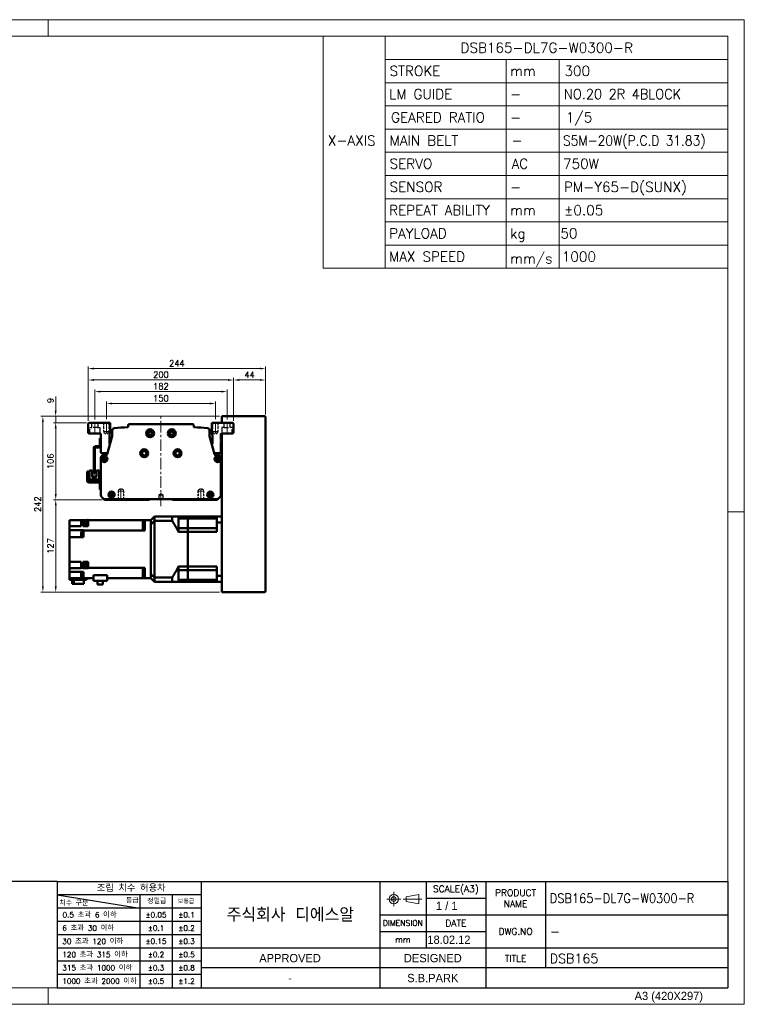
# Model space of a CAD drawing. Header units: millimetres. Extents: x 46891 to 50463, y 6223 to 9884.
# Tile 5 of 5: x 49466 to 50463, y 8529 to 9884. Entities that reach past the tile are written whole.
import ezdxf
from ezdxf.enums import TextEntityAlignment as Align

# ---------------------------------------------------------------- set-up
doc = ezdxf.new("R2010")
doc.units = ezdxf.units.MM
doc.header["$LTSCALE"] = 0.5
for name, pattern in [('CENTER', [50.8, 31.75, -6.35, 6.35, -6.35]), ('HIDDEN', [9.525, 6.35, -3.175]), ('HIDDENX2', [19.05, 12.7, -6.35])]:
    doc.linetypes.add(name, pattern=pattern)
doc.layers.get('0').update_dxf_attribs({"lineweight": 20})
for name, color, linetype, lineweight in [('1', 1, 'CENTER', 13), ('4', 4, 'Continuous', 13), ('외형선(ISO)', 7, 'Continuous', 50)]:
    doc.layers.add(name, color=color, linetype=linetype, lineweight=lineweight)
doc.layers.add('2', color=2, linetype='HIDDENX2')
doc.layers.add('3', color=3, linetype='Continuous')
doc.styles.add('ACISOGDT', font='amgdt.shx')
doc.styles.add('DSR TEXT', font='romans.shx', dxfattribs={"bigfont": 'whgtxt.shx'})
doc.styles.get("Standard").update_dxf_attribs({"font": 'romans.shx', "bigfont": 'whgtxt.shx'})
doc.dimstyles.new('DSR', dxfattribs={"dimscale": 2, "dimtxt": 3, "dimasz": 3, "dimexe": 0.5, "dimexo": 0.5, "dimgap": 0.5, "dimtad": 1, "dimdsep": 46, "dimtxsty": 'Standard', "dimcen": 2.5, "dimclrd": 4, "dimclre": 4, "dimclrt": 2, "dimadec": 0, "dimazin": 2, "dimtfac": 1, "dimtmove": 0, "dimatfit": 3, "dimfxl": 0, "dimlwd": -1, "dimlwe": -1, "dimarcsym": 0})

# ---------------------------------------------------------------- blocks, each defined once
blk = doc.blocks.new('A$C13F00394')
for p, q in [((109.11, 28.14), (105.34, 27.43)), ((105.34, 27.43), (105.34, 26.01)), ((109.11, 25.3), (109.11, 28.14)), ((-202.34, 25.67), (-191.42, 25.67)), ((-202.34, 25.3), (-191.42, 25.3)), ((105.34, 26.01), (109.11, 25.3))]:
    blk.add_line(p, q)
for radius in [1.42, 0.71]:
    blk.add_circle((101.56, 26.76), radius)
at = {"layer": '1'}
for p, q in [((103.69, 26.76), (99.44, 26.76)), ((101.56, 28.89), (101.56, 24.63)), ((104.41, 26.76), (110.04, 26.76))]:
    blk.add_line(p, q, dxfattribs=at)
at = {"layer": '3'}
for p, q in [((0, 32), (-207.68, 32)), ((0, 32), (202.32, 32)), ((0, 32), (0, 0)), ((43.43, 32), (43.43, 0)), ((97.32, 32), (97.32, 12)), ((111.32, 32), (111.32, 12)), ((129.32, 32), (129.32, 0)), ((147.32, 32), (147.32, 6)), ((202.32, 32), (202.32, 0)), ((0, 28), (25, 24)), ((43.43, 28), (0, 28)), ((25, 28), (25, 0)), ((34.7, 28), (34.7, 0)), ((111.32, 27), (129.32, 27)), ((43.43, 24), (0, 24)), ((97.32, 22), (202.32, 22)), ((43.43, 20), (0, 20)), ((43.43, 16), (0, 16)), ((97.32, 17), (129.32, 17)), ((0, 12), (129.32, 12)), ((97.32, 12), (97.32, 0)), ((129.32, 12), (202.32, 12)), ((43.43, 8), (0, 8)), ((97.32, 6), (43.43, 6)), ((129.32, 6), (97.32, 6)), ((202.32, 6), (129.32, 6)), ((43.43, 4), (0, 4)), ((0, 0), (202.32, 0))]:
    blk.add_line(p, q, dxfattribs=at)
at = {"color": 0, "style": 'DSR TEXT'}
for s, height, p in [('조립 치수 허용차', 2, (11.97, 29.02)), ('등급', 1.5, (20.77, 25.52)), ('정밀급', 1.5, (27.18, 25.37)), ('보통급', 1.3, (36.41, 25.38)), ('치수 구분', 1.5, (0.69, 24.78)), (' 0.5 초과 6 이하', 1.6, (0.56, 21.19)), (' 6 초과 30 이하', 1.6, (0.49, 17.19)), (' 30 초과 120 이하', 1.6, (0.49, 13.19)), (' 120 초과 315 이하', 1.6, (0.49, 9.19)), (' 315 초과 1000 이하', 1.6, (0.49, 5.19)), (' 1000 초과 2000 이하', 1.6, (0.49, 1.19))]:
    blk.add_text(s, height=height, dxfattribs=at).set_placement(p)
at = {"color": 7, "style": 'ACISOGDT'}
for s, p in [('APPROVED', (70.28, 8.93)), ('DESIGNED', (113.35, 8.93))]:
    blk.add_text(s, height=2.5, dxfattribs=at).set_placement(p, align=Align.MIDDLE_CENTER)
at = {"color": 7, "attachment_point": 5, "style": 'DSR TEXT'}
for s, insert, char_height in [('SCALE(A3)', (120.32, 29.5), 2), ('PRODUCT\\PNAME', (138.32, 27), 2), ('주식회사 디에스알', (70.37, 22), 4.2), ('DIMENSION', (104.32, 19.5), 1.7), ('DATE', (120.32, 19.5), 2), ('DWG.NO', (138.32, 17), 2), ('mm', (104.32, 14.5), 1.8), ('TITLE', (138.32, 8.83), 2)]:
    blk.add_mtext(s, dxfattribs=dict(at, insert=insert, char_height=char_height))
at = {"color": 0, "char_height": 1.6, "attachment_point": 5, "style": 'DSR TEXT'}
for s, insert in [('%%P0.05', (29.85, 22)), ('%%P0.1', (39.07, 22)), ('%%P0.1', (29.85, 18)), ('%%P0.2', (39.07, 18)), ('%%P0.15', (29.85, 14)), ('%%P0.3', (39.07, 14)), ('%%P0.2', (29.85, 10)), ('%%P0.5', (39.07, 10)), ('%%P0.3', (29.85, 6)), ('%%P0.8', (39.07, 6)), ('%%P0.5', (29.85, 2)), ('%%P1.2', (39.07, 2))]:
    blk.add_mtext(s, dxfattribs=dict(at, insert=insert))
at = {"layer": '4', "color": 0, "style": 'DSR TEXT'}
blk.add_text('NOTE', height=3, dxfattribs=at).set_placement((-202.39, 26.38))
blk = doc.blocks.new('A$C1C1952E1')
for p, q in [((293, 292), (293, 222)), ((311.67, 292), (311.67, 222)), ((311.67, 285), (415, 285)), ((348.18, 285), (348.18, 222)), ((364.13, 285), (364.13, 222)), ((311.67, 278), (415, 278)), ((311.67, 271), (415, 271)), ((311.67, 264), (415, 264)), ((311.67, 257), (415, 257)), ((311.67, 250), (415, 250)), ((311.67, 243), (415, 243)), ((311.67, 236), (415, 236)), ((311.67, 229), (415, 229)), ((293, 222), (415, 222))]:
    blk.add_line(p, q)
at = {"color": 1}
blk.add_lwpolyline([(0, 0), (420, 0), (420, 297), (0, 297)], close=True, dxfattribs=at)
at = {"color": 3}
blk.add_lwpolyline([(5, 5), (415, 5), (415, 292), (5, 292)], close=True, dxfattribs=at)
at = {"color": 7, "style": 'ACISOGDT'}
blk.add_text('A3 (420X297)', height=2.5, dxfattribs=at).set_placement((386.91, 1.28))
blk = doc.blocks.new('*D126')
at = {"color": 1, "linetype": 'ByBlock'}
for p, q in [((49585.1, 9334.5), (49585.1, 9358.9)), ((49592.9, 9355.9), (49727.3, 9355.9)), ((49735.1, 9334.5), (49735.1, 9358.9))]:
    blk.add_line(p, q, dxfattribs=at)
at = {"color": 1}
for points in [[(49592.9, 9357.2), (49592.9, 9354.6), (49585.1, 9355.9)], [(49727.3, 9357.2), (49727.3, 9354.6), (49735.1, 9355.9)]]:
    blk.add_solid(points, dxfattribs=at)
at = {"layer": 'Defpoints', "color": 0}
for p in [(49735.1, 9355.9), (49585.1, 9330.9), (49735.1, 9330.9)]:
    blk.add_point(p, dxfattribs=at)
at = {"color": 3, "insert": (49660.1, 9363.1), "char_height": 8.4, "attachment_point": 5, "style": 'DSR TEXT'}
blk.add_mtext('150', dxfattribs=at)
blk = doc.blocks.new('*D127')
at = {"color": 1, "linetype": 'ByBlock'}
for p, q in [((49569.1, 9334), (49569.1, 9375.3)), ((49576.9, 9372.3), (49743.3, 9372.3)), ((49751.1, 9334), (49751.1, 9375.3))]:
    blk.add_line(p, q, dxfattribs=at)
at = {"color": 1}
for points in [[(49576.9, 9373.6), (49576.9, 9371), (49569.1, 9372.3)], [(49743.3, 9373.6), (49743.3, 9371), (49751.1, 9372.3)]]:
    blk.add_solid(points, dxfattribs=at)
at = {"layer": 'Defpoints', "color": 0}
for p in [(49751.1, 9372.3), (49569.1, 9330.4), (49751.1, 9330.4)]:
    blk.add_point(p, dxfattribs=at)
at = {"color": 3, "insert": (49660.1, 9379.5), "char_height": 8.4, "attachment_point": 5, "style": 'DSR TEXT'}
blk.add_mtext('182', dxfattribs=at)
blk = doc.blocks.new('*D128')
at = {"color": 1, "linetype": 'ByBlock'}
for p, q in [((49560.1, 9332), (49560.1, 9391.3)), ((49567.9, 9388.3), (49752.3, 9388.3)), ((49760.1, 9332), (49760.1, 9391.3))]:
    blk.add_line(p, q, dxfattribs=at)
at = {"color": 1}
for points in [[(49567.9, 9389.6), (49567.9, 9387), (49560.1, 9388.3)], [(49752.3, 9389.6), (49752.3, 9387), (49760.1, 9388.3)]]:
    blk.add_solid(points, dxfattribs=at)
at = {"layer": 'Defpoints', "color": 0}
for p in [(49760.1, 9388.3), (49560.1, 9328.4), (49760.1, 9328.4)]:
    blk.add_point(p, dxfattribs=at)
at = {"color": 3, "insert": (49660.1, 9395.5), "char_height": 8.4, "attachment_point": 5, "style": 'DSR TEXT'}
blk.add_mtext('200', dxfattribs=at)
blk = doc.blocks.new('*D129')
at = {"color": 1, "linetype": 'ByBlock'}
for p, q in [((49760.1, 9332), (49760.1, 9391.3)), ((49767.9, 9388.3), (49796.3, 9388.3)), ((49804.1, 9341), (49804.1, 9391.3))]:
    blk.add_line(p, q, dxfattribs=at)
at = {"color": 1}
for points in [[(49767.9, 9389.6), (49767.9, 9387), (49760.1, 9388.3)], [(49796.3, 9389.6), (49796.3, 9387), (49804.1, 9388.3)]]:
    blk.add_solid(points, dxfattribs=at)
at = {"layer": 'Defpoints', "color": 0}
for p in [(49804.1, 9388.3), (49804.1, 9337.4), (49760.1, 9328.4)]:
    blk.add_point(p, dxfattribs=at)
at = {"color": 3, "insert": (49782.1, 9395.5), "char_height": 8.4, "attachment_point": 5, "style": 'DSR TEXT'}
blk.add_mtext('44', dxfattribs=at)
blk = doc.blocks.new('*D130')
at = {"color": 1, "linetype": 'ByBlock'}
for p, q in [((49560.1, 9332), (49560.1, 9407)), ((49804.1, 9341), (49804.1, 9407)), ((49796.3, 9404), (49567.9, 9404))]:
    blk.add_line(p, q, dxfattribs=at)
at = {"color": 1}
for points in [[(49567.9, 9405.3), (49567.9, 9402.7), (49560.1, 9404)], [(49796.3, 9405.3), (49796.3, 9402.7), (49804.1, 9404)]]:
    blk.add_solid(points, dxfattribs=at)
at = {"layer": 'Defpoints', "color": 0}
for p in [(49560.1, 9404), (49804.1, 9337.4), (49560.1, 9328.4)]:
    blk.add_point(p, dxfattribs=at)
at = {"color": 3, "insert": (49682.1, 9411.2), "char_height": 8.4, "attachment_point": 5, "style": 'DSR TEXT'}
blk.add_mtext('244', dxfattribs=at)
blk = doc.blocks.new('*D131')
at = {"color": 1, "linetype": 'ByBlock'}
for p, q in [((49557.5, 9329.4), (49512.3, 9329.4)), ((49515.3, 9321.6), (49515.3, 9231.2)), ((49579, 9223.4), (49512.3, 9223.4))]:
    blk.add_line(p, q, dxfattribs=at)
at = {"color": 1}
for points in [[(49514, 9321.6), (49516.6, 9321.6), (49515.3, 9329.4)], [(49514, 9231.2), (49516.6, 9231.2), (49515.3, 9223.4)]]:
    blk.add_solid(points, dxfattribs=at)
at = {"layer": 'Defpoints', "color": 0}
for p in [(49561.1, 9329.4), (49515.3, 9223.4), (49582.6, 9223.4)]:
    blk.add_point(p, dxfattribs=at)
at = {"color": 3, "insert": (49508.1, 9276.4), "char_height": 8.4, "attachment_point": 5, "rotation": 90, "style": 'DSR TEXT'}
blk.add_mtext('106', dxfattribs=at)
blk = doc.blocks.new('*D132')
at = {"color": 1, "linetype": 'ByBlock'}
for p, q in [((49579, 9223.4), (49512.3, 9223.4)), ((49515.3, 9215.6), (49515.3, 9104.2)), ((49740.5, 9096.4), (49512.3, 9096.4))]:
    blk.add_line(p, q, dxfattribs=at)
at = {"color": 1}
for points in [[(49514, 9215.6), (49516.6, 9215.6), (49515.3, 9223.4)], [(49514, 9104.2), (49516.6, 9104.2), (49515.3, 9096.4)]]:
    blk.add_solid(points, dxfattribs=at)
at = {"layer": 'Defpoints', "color": 0}
for p in [(49582.6, 9223.4), (49515.3, 9096.4), (49744.1, 9096.4)]:
    blk.add_point(p, dxfattribs=at)
at = {"color": 3, "insert": (49508.1, 9159.9), "char_height": 8.4, "attachment_point": 5, "rotation": 90, "style": 'DSR TEXT'}
blk.add_mtext('127', dxfattribs=at)
blk = doc.blocks.new('*D133')
at = {"color": 1, "linetype": 'ByBlock'}
for p, q in [((49515.2, 9346.2), (49515.2, 9365.7)), ((49740.5, 9338.4), (49512.2, 9338.4)), ((49515.2, 9329.4), (49515.2, 9338.4)), ((49557.5, 9329.4), (49512.2, 9329.4)), ((49515.2, 9321.6), (49515.2, 9313.8))]:
    blk.add_line(p, q, dxfattribs=at)
at = {"color": 1}
for points in [[(49513.9, 9346.2), (49516.5, 9346.2), (49515.2, 9338.4)], [(49513.9, 9321.6), (49516.5, 9321.6), (49515.2, 9329.4)]]:
    blk.add_solid(points, dxfattribs=at)
at = {"layer": 'Defpoints', "color": 0}
for p in [(49515.2, 9338.4), (49744.1, 9338.4), (49561.1, 9329.4)]:
    blk.add_point(p, dxfattribs=at)
at = {"color": 3, "insert": (49508, 9360.1), "char_height": 8.4, "attachment_point": 5, "rotation": 90, "style": 'DSR TEXT'}
blk.add_mtext('9', dxfattribs=at)
blk = doc.blocks.new('*D134')
at = {"color": 1, "linetype": 'ByBlock'}
for p, q in [((49740.5, 9338.4), (49494.6, 9338.4)), ((49497.6, 9330.6), (49497.6, 9104.2)), ((49740.5, 9096.4), (49494.6, 9096.4))]:
    blk.add_line(p, q, dxfattribs=at)
at = {"color": 1}
for points in [[(49496.3, 9330.6), (49498.9, 9330.6), (49497.6, 9338.4)], [(49496.3, 9104.2), (49498.9, 9104.2), (49497.6, 9096.4)]]:
    blk.add_solid(points, dxfattribs=at)
at = {"layer": 'Defpoints', "color": 0}
for p in [(49744.1, 9338.4), (49497.6, 9096.4), (49744.1, 9096.4)]:
    blk.add_point(p, dxfattribs=at)
at = {"color": 3, "insert": (49490.4, 9217.4), "char_height": 8.4, "attachment_point": 5, "rotation": 90, "style": 'DSR TEXT'}
blk.add_mtext('242', dxfattribs=at)

msp = doc.modelspace()

# ---------------------------------------------------------------- linework, layer by layer
at = {"color": 1}
for p, q in [((49504.90132, 9884.20652), (49504.90132, 9861.39152)), ((50463.13132, 9206.60102), (50440.31632, 9206.60102)), ((49504.90132, 8551.81052), (49504.90132, 8528.99552))]:
    msp.add_line(p, q, dxfattribs=at)
at = {"color": 2, "linetype": 'HIDDEN'}
for p, q in [((49581.07605, 9329.43175), (49581.07605, 9317.43175)), ((49581.67605, 9328.83175), (49581.07605, 9329.43175)), ((49588.47605, 9328.83175), (49581.67605, 9328.83175)), ((49581.67605, 9328.83175), (49581.67605, 9315.43175)), ((49588.47605, 9328.83175), (49589.07605, 9329.43175)), ((49588.47605, 9328.83175), (49588.47605, 9315.43175)), ((49589.07605, 9329.43175), (49589.07605, 9317.43175)), ((49731.07605, 9329.43175), (49731.07605, 9317.43175)), ((49731.67605, 9328.83175), (49731.07605, 9329.43175)), ((49738.47605, 9328.83175), (49731.67605, 9328.83175)), ((49731.67605, 9328.83175), (49731.67605, 9315.43175)), ((49738.47605, 9328.83175), (49739.07605, 9329.43175)), ((49738.47605, 9328.83175), (49738.47605, 9315.43175)), ((49739.07605, 9329.43175), (49739.07605, 9317.43175)), ((49589.07605, 9317.43175), (49581.07605, 9317.43175)), ((49581.07605, 9317.43175), (49581.67605, 9316.39252)), ((49588.47605, 9315.43175), (49581.67605, 9315.43175)), ((49581.67605, 9315.43175), (49585.07605, 9313.46876)), ((49588.47605, 9315.43175), (49585.07605, 9313.46876)), ((49589.07605, 9317.43175), (49588.47605, 9316.39252)), ((49739.07605, 9317.43175), (49731.07605, 9317.43175)), ((49731.07605, 9317.43175), (49731.67605, 9316.39252)), ((49738.47605, 9315.43175), (49731.67605, 9315.43175)), ((49731.67605, 9315.43175), (49735.07605, 9313.46876)), ((49738.47605, 9315.43175), (49735.07605, 9313.46876)), ((49739.07605, 9317.43175), (49738.47605, 9316.39252)), ((49601.07605, 9235.43175), (49601.67605, 9236.47098)), ((49601.07605, 9235.43175), (49609.07605, 9235.43175)), ((49601.07605, 9223.43175), (49601.07605, 9235.43175)), ((49601.67605, 9237.43175), (49605.07605, 9239.39474)), ((49601.67605, 9237.43175), (49608.47605, 9237.43175)), ((49601.67605, 9224.03175), (49601.67605, 9237.43175)), ((49608.47605, 9237.43175), (49605.07605, 9239.39474)), ((49608.47605, 9224.03175), (49608.47605, 9237.43175)), ((49609.07605, 9235.43175), (49608.47605, 9236.47098)), ((49609.07605, 9223.43175), (49609.07605, 9235.43175)), ((49711.07605, 9235.43175), (49711.67605, 9236.47098)), ((49719.07605, 9235.43175), (49711.07605, 9235.43175)), ((49711.07605, 9223.43175), (49711.07605, 9235.43175)), ((49711.67605, 9237.43175), (49715.07605, 9239.39474)), ((49718.47605, 9237.43175), (49711.67605, 9237.43175)), ((49711.67605, 9224.03175), (49711.67605, 9237.43175)), ((49718.47605, 9237.43175), (49715.07605, 9239.39474)), ((49718.47605, 9224.03175), (49718.47605, 9237.43175)), ((49719.07605, 9235.43175), (49718.47605, 9236.47098)), ((49719.07605, 9223.43175), (49719.07605, 9235.43175)), ((49601.67605, 9224.03175), (49601.07605, 9223.43175)), ((49601.67605, 9224.03175), (49608.47605, 9224.03175)), ((49608.47605, 9224.03175), (49609.07605, 9223.43175)), ((49711.67605, 9224.03175), (49711.07605, 9223.43175)), ((49718.47605, 9224.03175), (49711.67605, 9224.03175)), ((49718.47605, 9224.03175), (49719.07605, 9223.43175))]:
    msp.add_line(p, q, dxfattribs=at)
at = {"color": 1, "linetype": 'CENTER'}
for p, q in [((49585.07605, 9330.8673), (49585.07605, 9312.30259)), ((49735.07605, 9330.8673), (49735.07605, 9312.30259)), ((49605.07605, 9221.99621), (49605.07605, 9240.56091)), ((49715.07605, 9221.99621), (49715.07605, 9240.56091))]:
    msp.add_line(p, q, dxfattribs=at)
at = {"layer": '1'}
for p, q in [((49660.07605, 9214.43175), (49660.07605, 9337.43175)), ((49569.07605, 9313.43175), (49569.07605, 9330.43175)), ((49751.07605, 9313.43175), (49751.07605, 9330.43175))]:
    msp.add_line(p, q, dxfattribs=at)
at = {"layer": '2'}
for p, q in [((49564.82605, 9322.93175), (49564.82605, 9329.43175)), ((49573.32605, 9329.43175), (49573.32605, 9322.93175)), ((49746.82605, 9329.43175), (49746.82605, 9322.93175)), ((49755.32605, 9322.93175), (49755.32605, 9329.43175)), ((49562.07605, 9322.93175), (49564.82605, 9322.93175)), ((49562.07605, 9314.43175), (49562.07605, 9322.93175)), ((49573.32605, 9322.93175), (49564.82605, 9322.93175)), ((49573.32605, 9322.93175), (49576.07605, 9322.93175)), ((49576.07605, 9322.93175), (49576.07605, 9314.43175)), ((49746.82605, 9322.93175), (49744.07605, 9322.93175)), ((49744.07605, 9322.93175), (49744.07605, 9314.43175)), ((49746.82605, 9322.93175), (49755.32605, 9322.93175)), ((49758.07605, 9322.93175), (49755.32605, 9322.93175)), ((49758.07605, 9314.43175), (49758.07605, 9322.93175)), ((49657.57605, 9230.43175), (49660.07605, 9231.9339)), ((49657.57605, 9224.43175), (49657.57605, 9230.43175)), ((49657.57605, 9230.43175), (49662.57605, 9230.43175)), ((49660.07605, 9231.9339), (49662.57605, 9230.43175)), ((49662.57605, 9230.43175), (49662.57605, 9224.43175))]:
    msp.add_line(p, q, dxfattribs=at)
at = {"layer": '3'}
for p in [(50440.31632, 8697.82652), (49517.14175, 8551.81052)]:
    msp.add_line(p, (50440.31632, 8551.81052), dxfattribs=at)
at = {"layer": '외형선(ISO)'}
for p, q in [((49803.07605, 9338.43175), (49744.07605, 9338.43175)), ((49744.07605, 9337.43175), (49744.07605, 9338.43175)), ((49744.07605, 9329.43175), (49744.07605, 9337.43175)), ((49804.07605, 9097.43175), (49804.07605, 9337.43175)), ((49561.07605, 9329.43175), (49560.07605, 9328.43175)), ((49560.07605, 9328.43175), (49560.07605, 9315.43175)), ((49590.07605, 9329.43175), (49561.07605, 9329.43175)), ((49590.07605, 9314.75629), (49590.07605, 9329.43175)), ((49614.84864, 9325.43175), (49614.84864, 9323.91903)), ((49703.30346, 9327.43175), (49616.84864, 9327.43175)), ((49705.30346, 9323.91903), (49705.30346, 9325.43175)), ((49730.07605, 9329.43175), (49730.07605, 9314.75629)), ((49759.07605, 9329.43175), (49730.07605, 9329.43175)), ((49760.07605, 9328.43175), (49759.07605, 9329.43175)), ((49760.07605, 9315.43175), (49760.07605, 9328.43175)), ((49560.07605, 9315.43175), (49561.07605, 9314.43175)), ((49561.07605, 9314.43175), (49576.57605, 9314.43175)), ((49577.57605, 9313.43175), (49577.57605, 9306.93175)), ((49593.0094, 9310.75845), (49586.31569, 9286.35481)), ((49589.07605, 9300.43175), (49589.07605, 9311.75629)), ((49593.07605, 9318.89487), (49593.07605, 9311.11743)), ((49727.07605, 9311.11743), (49727.07605, 9318.89487)), ((49733.83641, 9286.35481), (49727.14271, 9310.75845)), ((49731.07605, 9311.75629), (49731.07605, 9300.43175)), ((49742.57605, 9306.93175), (49742.57605, 9313.43175)), ((49743.57605, 9314.43175), (49759.07605, 9314.43175)), ((49744.07605, 9097.43175), (49744.07605, 9314.43175)), ((49759.07605, 9314.43175), (49760.07605, 9315.43175)), ((49569.67605, 9297.03175), (49575.47605, 9297.03175)), ((49575.97605, 9308.43175), (49575.97605, 9297.03175)), ((49577.57605, 9308.43175), (49575.97605, 9308.43175)), ((49575.97605, 9297.03175), (49577.51566, 9297.03175)), ((49577.57605, 9306.93175), (49578.07605, 9306.43175)), ((49577.57605, 9305.93175), (49577.57605, 9306.93175)), ((49578.07605, 9306.43175), (49577.57605, 9305.93175)), ((49577.57605, 9305.93175), (49577.57605, 9304.93175)), ((49577.57605, 9304.93175), (49578.07605, 9304.43175)), ((49577.57605, 9303.93175), (49577.57605, 9304.93175)), ((49578.07605, 9304.43175), (49577.57605, 9303.93175)), ((49577.57605, 9303.93175), (49577.57605, 9302.93175)), ((49577.57605, 9302.93175), (49578.07605, 9302.43175)), ((49577.57605, 9301.93175), (49577.57605, 9302.93175)), ((49578.07605, 9302.43175), (49577.57605, 9301.93175)), ((49577.57605, 9301.93175), (49577.57605, 9288.43175)), ((49731.07605, 9307.43175), (49728.05519, 9307.43175)), ((49742.07605, 9306.43175), (49742.57605, 9306.93175)), ((49742.57605, 9305.93175), (49742.07605, 9306.43175)), ((49742.07605, 9304.43175), (49742.57605, 9304.93175)), ((49742.57605, 9303.93175), (49742.07605, 9304.43175)), ((49742.07605, 9302.43175), (49742.57605, 9302.93175)), ((49742.57605, 9301.93175), (49742.07605, 9302.43175)), ((49742.57605, 9304.93175), (49742.57605, 9305.93175)), ((49742.57605, 9302.93175), (49742.57605, 9303.93175)), ((49742.57605, 9288.43175), (49742.57605, 9301.93175)), ((49567.57605, 9259.43175), (49567.57605, 9294.93175)), ((49569.17605, 9294.93175), (49569.17605, 9259.43175)), ((49575.47605, 9295.43175), (49569.67605, 9295.43175)), ((49578.57605, 9287.43175), (49585.07605, 9287.43175)), ((49583.51565, 9284.43175), (49580.57605, 9284.43175)), ((49735.07605, 9287.43175), (49741.57605, 9287.43175)), ((49739.57605, 9284.43175), (49736.63645, 9284.43175)), ((49577.57605, 9281.43175), (49577.57605, 9229.67439)), ((49742.57605, 9229.67439), (49742.57605, 9281.43175)), ((49558.57609, 9259.43195), (49558.57607, 9249.43195)), ((49558.57609, 9259.43195), (49558.5761, 9262.43195)), ((49560.1761, 9262.43194), (49558.5761, 9262.43195)), ((49560.17607, 9249.53194), (49560.17609, 9259.43194)), ((49560.1761, 9262.43194), (49560.17609, 9259.43194)), ((49561.87608, 9263.93194), (49561.87606, 9251.53194)), ((49565.57608, 9263.93193), (49561.87608, 9263.93194)), ((49565.57607, 9254.53193), (49565.57608, 9263.93193)), ((49569.17605, 9259.43175), (49567.57605, 9259.43175)), ((49571.57608, 9263.93192), (49571.57607, 9254.53192)), ((49575.27608, 9263.93192), (49571.57608, 9263.93192)), ((49575.27606, 9251.53192), (49575.27608, 9263.93192)), ((49560.57607, 9247.43194), (49575.47607, 9247.43192)), ((49575.57607, 9249.03192), (49560.67607, 9249.03194)), ((49561.87605, 9249.03194), (49561.87606, 9251.53194)), ((49563.87606, 9251.53194), (49561.87606, 9251.53194)), ((49573.27606, 9251.53192), (49563.87606, 9251.53194)), ((49565.57607, 9255.53193), (49571.57607, 9255.53192)), ((49571.57607, 9255.23192), (49565.57607, 9255.23193)), ((49565.57607, 9254.53193), (49571.57607, 9254.53192)), ((49575.27606, 9251.53192), (49573.27606, 9251.53192)), ((49575.27606, 9251.53192), (49575.27605, 9249.03192)), ((49575.97607, 9246.93191), (49575.97606, 9240.43191)), ((49744.07605, 9251.43175), (49742.57605, 9251.43175)), ((49575.97605, 9237.43191), (49575.97606, 9240.43191)), ((49575.97605, 9237.43191), (49577.57605, 9237.43191)), ((49578.45473, 9227.55307), (49581.57605, 9224.43175)), ((49581.57605, 9224.43175), (49582.57605, 9223.43175)), ((49581.57605, 9224.43175), (49738.57605, 9224.43175)), ((49582.57605, 9223.43175), (49644.07605, 9223.43175)), ((49644.07605, 9223.43175), (49644.9296, 9224.2853)), ((49675.2225, 9224.2853), (49676.07605, 9223.43175)), ((49676.07605, 9223.43175), (49737.57605, 9223.43175)), ((49737.57605, 9223.43175), (49738.57605, 9224.43175)), ((49738.57605, 9224.43175), (49741.69737, 9227.55307)), ((49534.07605, 9195.43175), (49550.07605, 9195.43175)), ((49534.07605, 9191.03175), (49534.07605, 9195.43175)), ((49534.07605, 9191.03175), (49534.07605, 9187.03175)), ((49553.07605, 9195.43175), (49550.07605, 9195.43175)), ((49550.07605, 9187.03175), (49550.07605, 9195.43175)), ((49558.07605, 9195.43175), (49553.07605, 9195.43175)), ((49553.07605, 9195.43175), (49553.07605, 9187.03175)), ((49556.47605, 9188.35165), (49556.47605, 9195.35165)), ((49559.07605, 9195.35165), (49556.47605, 9195.35165)), ((49559.07605, 9188.35165), (49556.47605, 9188.35165)), ((49558.07605, 9195.43175), (49559.07605, 9195.43175)), ((49558.07605, 9195.43175), (49558.07605, 9195.35165)), ((49558.07605, 9187.03175), (49558.07605, 9188.35165)), ((49559.07605, 9188.05165), (49559.07605, 9195.65165)), ((49560.07605, 9195.65165), (49559.07605, 9195.65165)), ((49560.07605, 9195.65165), (49560.07605, 9195.43175)), ((49635.07605, 9195.43175), (49560.07605, 9195.43175)), ((49560.07605, 9186.99269), (49560.07605, 9195.43175)), ((49635.07605, 9195.43175), (49635.07605, 9186.8756)), ((49635.07605, 9195.43175), (49638.07605, 9195.43175)), ((49635.07605, 9190.29603), (49638.07605, 9190.29603)), ((49646.07605, 9195.43175), (49638.07605, 9195.43175)), ((49638.07605, 9188.43175), (49638.07605, 9195.43175)), ((49638.07605, 9181.08932), (49638.07605, 9188.43175)), ((49646.07605, 9195.43175), (49651.07605, 9200.43175)), ((49646.07605, 9195.43175), (49646.07605, 9195.34366)), ((49646.07605, 9195.34366), (49646.07605, 9189.53878)), ((49646.07605, 9189.53878), (49646.07605, 9189.43543)), ((49646.07605, 9121.42808), (49646.07605, 9189.43543)), ((49646.07605, 9188.43175), (49646.07605, 9122.43175)), ((49651.07605, 9194.43435), (49651.07605, 9200.43175)), ((49675.52605, 9200.43175), (49651.07605, 9200.43175)), ((49675.52605, 9194.43435), (49651.07605, 9194.43435)), ((49651.07605, 9116.42916), (49651.07605, 9194.43435)), ((49675.52605, 9200.43175), (49675.52605, 9194.43435)), ((49697.07605, 9200.43175), (49675.52605, 9200.43175)), ((49684.07605, 9200.43175), (49684.07605, 9197.48397)), ((49684.07605, 9184.28675), (49684.07605, 9197.48397)), ((49697.07605, 9197.48397), (49684.07605, 9197.48397)), ((49697.07605, 9197.48397), (49697.07605, 9200.43175)), ((49697.07605, 9200.43175), (49737.07605, 9200.43175)), ((49697.07605, 9200.43175), (49697.07605, 9197.48397)), ((49697.07605, 9190.78675), (49697.07605, 9197.48397)), ((49737.07605, 9197.48397), (49697.07605, 9197.48397)), ((49697.07605, 9190.78675), (49697.07605, 9197.48397)), ((49697.07605, 9184.28675), (49697.07605, 9190.78675)), ((49697.07605, 9184.28675), (49697.07605, 9190.78675)), ((49737.07605, 9200.43175), (49737.07605, 9192.0241)), ((49744.07605, 9200.43175), (49737.07605, 9200.43175)), ((49737.07605, 9179.43175), (49737.07605, 9192.0241)), ((49744.07605, 9192.0241), (49737.07605, 9192.0241)), ((49550.07605, 9187.03175), (49534.07605, 9187.03175)), ((49534.07605, 9186.8756), (49534.07605, 9187.03175)), ((49534.07605, 9186.8756), (49534.07605, 9181.79886)), ((49553.57605, 9181.79886), (49534.07605, 9181.79886)), ((49534.07605, 9176.63175), (49534.07605, 9181.79886)), ((49534.07605, 9176.63175), (49534.07605, 9172.13175)), ((49550.37605, 9173.88033), (49550.37605, 9179.38033)), ((49550.37605, 9179.38033), (49552.37605, 9179.38033)), ((49552.37605, 9173.68033), (49552.37605, 9179.58033)), ((49552.37605, 9179.58033), (49553.07605, 9179.58033)), ((49558.07605, 9187.03175), (49553.07605, 9187.03175)), ((49553.07605, 9173.63033), (49553.07605, 9179.63033)), ((49553.07605, 9179.63033), (49553.57605, 9179.63033)), ((49553.57605, 9181.79886), (49553.57605, 9181.76442)), ((49553.57605, 9181.09794), (49553.57605, 9181.76442)), ((49635.07605, 9181.09794), (49553.57605, 9181.09794)), ((49553.57605, 9181.09794), (49553.57605, 9172.13175)), ((49558.07605, 9187.03175), (49558.07605, 9186.99269)), ((49560.07605, 9186.99269), (49558.07605, 9186.99269)), ((49560.07605, 9188.05165), (49559.07605, 9188.05165)), ((49635.07605, 9181.76442), (49635.07605, 9186.8756)), ((49635.07605, 9181.76442), (49635.07605, 9181.09794)), ((49635.07605, 9181.50863), (49638.07605, 9181.50863)), ((49635.07605, 9181.09794), (49635.07605, 9181.08932)), ((49635.07605, 9181.08932), (49638.07605, 9181.08932)), ((49684.07605, 9184.28675), (49684.07605, 9179.43175)), ((49697.07605, 9184.28675), (49684.07605, 9184.28675)), ((49697.07605, 9179.43175), (49684.07605, 9179.43175)), ((49697.07605, 9179.43175), (49697.07605, 9184.28675)), ((49737.07605, 9184.28675), (49697.07605, 9184.28675)), ((49697.07605, 9184.28675), (49697.07605, 9179.43175)), ((49697.07605, 9131.43175), (49697.07605, 9179.43175)), ((49697.07605, 9179.43175), (49737.07605, 9179.43175)), ((49697.07605, 9131.43175), (49697.07605, 9179.43175)), ((49553.57605, 9172.13175), (49534.07605, 9172.13175)), ((49534.07605, 9138.23175), (49534.07605, 9172.13175)), ((49550.37605, 9173.88033), (49552.37605, 9173.88033)), ((49552.37605, 9173.68033), (49553.07605, 9173.68033)), ((49553.07605, 9173.63033), (49553.57605, 9173.63033)), ((49550.07605, 9138.23175), (49534.07605, 9138.23175)), ((49534.07605, 9138.23175), (49534.07605, 9134.23175)), ((49534.07605, 9129.10981), (49534.07605, 9134.23175)), ((49550.07605, 9129.76556), (49550.07605, 9138.23175)), ((49553.07605, 9138.23175), (49553.07605, 9129.76556)), ((49553.07605, 9138.23175), (49558.07605, 9138.23175)), ((49556.47605, 9130.22113), (49556.47605, 9137.22113)), ((49559.07605, 9137.22113), (49556.47605, 9137.22113)), ((49558.07605, 9138.23318), (49558.07605, 9138.23175)), ((49558.07605, 9138.23318), (49560.07605, 9138.23318)), ((49558.07605, 9137.22113), (49558.07605, 9138.23175)), ((49559.07605, 9129.92113), (49559.07605, 9137.52113)), ((49560.07605, 9137.52113), (49559.07605, 9137.52113)), ((49560.07605, 9134.99506), (49560.07605, 9138.23318)), ((49560.07605, 9134.99506), (49560.07605, 9132.44721)), ((49550.07605, 9129.10981), (49534.07605, 9129.10981)), ((49534.07605, 9129.09908), (49534.07605, 9129.10981)), ((49534.07605, 9129.09908), (49534.07605, 9124.33175)), ((49534.07605, 9124.33175), (49553.57605, 9124.33175)), ((49534.07605, 9124.33175), (49534.07605, 9119.83175)), ((49553.07605, 9129.76556), (49550.07605, 9129.76556)), ((49550.07605, 9129.10981), (49550.07605, 9129.76556)), ((49550.37605, 9117.12081), (49550.37605, 9122.62081)), ((49550.37605, 9122.62081), (49552.37605, 9122.62081)), ((49552.37605, 9116.92081), (49552.37605, 9122.82081)), ((49552.37605, 9122.82081), (49553.07605, 9122.82081)), ((49553.07605, 9129.76556), (49553.07605, 9129.10981)), ((49553.07605, 9129.10981), (49558.07605, 9129.10981)), ((49553.07605, 9116.87081), (49553.07605, 9122.87081)), ((49553.07605, 9122.87081), (49553.57605, 9122.87081)), ((49553.57605, 9124.33175), (49553.57605, 9123.98791)), ((49553.57605, 9115.43175), (49553.57605, 9123.98791)), ((49559.07605, 9130.22113), (49556.47605, 9130.22113)), ((49558.07605, 9130.22113), (49558.07605, 9129.10981)), ((49558.07605, 9129.10981), (49558.07605, 9129.10712)), ((49558.07605, 9129.10712), (49560.07605, 9129.10712)), ((49560.07605, 9129.92113), (49559.07605, 9129.92113)), ((49560.07605, 9129.76556), (49560.07605, 9132.44721)), ((49560.07605, 9129.76556), (49635.07605, 9129.76556)), ((49560.07605, 9129.10712), (49560.07605, 9129.76556)), ((49635.07605, 9129.77418), (49635.07605, 9129.76556)), ((49635.07605, 9129.77418), (49638.07605, 9129.77418)), ((49635.07605, 9129.76556), (49635.07605, 9129.09908)), ((49635.07605, 9129.35487), (49638.07605, 9129.35487)), ((49635.07605, 9123.98791), (49635.07605, 9129.09908)), ((49635.07605, 9123.98791), (49635.07605, 9115.43175)), ((49638.07605, 9122.43175), (49638.07605, 9129.77418)), ((49638.07605, 9115.43175), (49638.07605, 9122.43175)), ((49646.07605, 9121.32472), (49646.07605, 9121.42808)), ((49646.07605, 9121.32472), (49646.07605, 9115.51984)), ((49684.07605, 9131.43175), (49684.07605, 9126.57675)), ((49697.07605, 9131.43175), (49684.07605, 9131.43175)), ((49684.07605, 9126.57675), (49684.07605, 9113.37953)), ((49697.07605, 9126.57675), (49684.07605, 9126.57675)), ((49697.07605, 9126.57675), (49697.07605, 9131.43175)), ((49697.07605, 9131.43175), (49737.07605, 9131.43175)), ((49697.07605, 9131.43175), (49697.07605, 9126.57675)), ((49697.07605, 9120.07675), (49697.07605, 9126.57675)), ((49737.07605, 9126.57675), (49697.07605, 9126.57675)), ((49697.07605, 9120.07675), (49697.07605, 9126.57675)), ((49737.07605, 9118.8394), (49737.07605, 9131.43175)), ((49534.07605, 9119.83175), (49534.07605, 9115.43175)), ((49534.07605, 9115.43175), (49553.57605, 9115.43175)), ((49534.07605, 9113.43175), (49534.07605, 9115.43175)), ((49534.07605, 9113.43175), (49557.57605, 9113.43175)), ((49537.77047, 9113.43175), (49537.77047, 9107.93175)), ((49537.77047, 9107.93175), (49540.08599, 9107.93175)), ((49540.08599, 9107.93175), (49540.08599, 9113.43175)), ((49540.08599, 9107.93175), (49553.98163, 9107.93175)), ((49550.37605, 9117.12081), (49552.37605, 9117.12081)), ((49552.37605, 9116.92081), (49553.07605, 9116.92081)), ((49553.07605, 9116.87081), (49553.57605, 9116.87081)), ((49567.42605, 9115.43175), (49553.57605, 9115.43175)), ((49553.98163, 9107.93175), (49553.98163, 9113.43175)), ((49557.57605, 9113.43175), (49557.57605, 9115.43175)), ((49559.07605, 9115.21185), (49559.07605, 9115.43175)), ((49560.07605, 9115.21185), (49559.07605, 9115.21185)), ((49560.07605, 9115.43175), (49560.07605, 9115.21185)), ((49567.42605, 9119.4603), (49585.97605, 9119.4603)), ((49567.42605, 9112.03175), (49567.42605, 9119.4603)), ((49585.97605, 9112.03175), (49567.42605, 9112.03175)), ((49572.75105, 9106.63175), (49572.75105, 9112.03175)), ((49580.20105, 9106.63175), (49580.20105, 9112.03175)), ((49585.97605, 9112.03175), (49585.97605, 9119.4603)), ((49585.97605, 9115.43175), (49635.07605, 9115.43175)), ((49635.07605, 9120.56747), (49638.07605, 9120.56747)), ((49638.07605, 9115.43175), (49635.07605, 9115.43175)), ((49646.07605, 9115.43175), (49638.07605, 9115.43175)), ((49646.07605, 9115.43175), (49646.07605, 9115.51984)), ((49651.07605, 9110.43175), (49646.07605, 9115.43175)), ((49651.07605, 9110.43175), (49651.07605, 9116.42916)), ((49675.52605, 9116.42916), (49651.07605, 9116.42916)), ((49675.52605, 9110.43175), (49651.07605, 9110.43175)), ((49675.52605, 9116.42916), (49675.52605, 9110.43175)), ((49697.07605, 9110.43175), (49675.52605, 9110.43175)), ((49684.07605, 9113.37953), (49684.07605, 9110.43175)), ((49697.07605, 9113.37953), (49684.07605, 9113.37953)), ((49697.07605, 9113.37953), (49697.07605, 9120.07675)), ((49697.07605, 9113.37953), (49697.07605, 9120.07675)), ((49697.07605, 9110.43175), (49697.07605, 9113.37953)), ((49737.07605, 9113.37953), (49697.07605, 9113.37953)), ((49697.07605, 9113.37953), (49697.07605, 9110.43175)), ((49697.07605, 9110.43175), (49737.07605, 9110.43175)), ((49737.07605, 9118.8394), (49737.07605, 9110.43175)), ((49744.07605, 9118.8394), (49737.07605, 9118.8394)), ((49744.07605, 9110.43175), (49737.07605, 9110.43175)), ((49572.75105, 9106.63175), (49580.20105, 9106.63175)), ((49744.07605, 9096.43175), (49744.07605, 9097.43175)), ((49744.07605, 9096.43175), (49803.07605, 9096.43175))]:
    msp.add_line(p, q, dxfattribs=at)
for centre, radius in [((49645.07605, 9314.93175), 5.5), ((49645.07605, 9314.93175), 3.3), ((49645.07605, 9314.93175), 2.4585), ((49675.07605, 9314.93175), 5.5), ((49675.07605, 9314.93175), 3.3), ((49675.07605, 9314.93175), 2.4585), ((49582.07605, 9279.43175), 4.25), ((49637.07605, 9287.43175), 5.5), ((49637.07605, 9287.43175), 3.3), ((49637.07605, 9287.43175), 2.9585), ((49683.07605, 9287.43175), 5.5), ((49683.07605, 9287.43175), 3.3), ((49683.07605, 9287.43175), 2.9585), ((49738.07605, 9279.43175), 4.25), ((49582.07605, 9279.43175), 2.25), ((49738.07605, 9279.43175), 2.25), ((49592.07605, 9230.43175), 4.25), ((49592.07605, 9230.43175), 2.25), ((49728.07605, 9230.43175), 4.25), ((49728.07605, 9230.43175), 2.25)]:
    msp.add_circle(centre, radius, dxfattribs=at)
for centre, radius, start, end in [((49803.07605, 9337.43175), 1, 0, 90), ((49614.34864, 9323.91903), 0.5, 273.65644441, 0), ((49616.84864, 9325.43175), 2, 90.00000006, 180), ((49703.30346, 9325.43175), 2, 0, 90.00000006), ((49705.80346, 9323.91903), 0.5, 180, 266.34355561), ((49576.57605, 9313.43175), 1, 0, 90), ((49594.07605, 9311.75629), 5, 143.13010235, 180), ((49592.07605, 9311.11743), 1, 338.96248903, 0), ((49596.07605, 9318.89487), 3, 95.80911543, 180), ((49646.07605, 8827.43175), 497, 93.65644441, 95.80911544), ((49674.07605, 8827.43175), 497, 84.19088467, 86.34355571), ((49724.07605, 9318.89487), 3, 0, 84.19088467), ((49728.07605, 9311.11743), 1, 180, 201.03751108), ((49726.07605, 9311.75629), 5, 0, 36.86989765), ((49743.57605, 9313.43175), 1, 90, 180), ((49569.67605, 9294.93175), 2.1, 90, 180), ((49575.47605, 9297.53175), 0.5, 270, 0), ((49575.47605, 9297.53175), 2.1, 270, 346.225853), ((49575.47605, 9297.53175), 2.1, 346.225853, 0), ((49590.07605, 9300.43175), 1, 180, 260.24117555), ((49730.07605, 9300.43175), 1, 279.75876885, 0), ((49569.67605, 9294.93175), 0.5, 90, 180), ((49578.57605, 9288.43175), 1, 180, 270), ((49580.57605, 9281.43175), 3, 90.00000006, 180), ((49583.51565, 9287.43175), 3, 270.00000006, 338.96248903), ((49585.07605, 9284.43175), 3, 61.42737304, 90), ((49735.07605, 9284.43175), 3, 90, 118.57264542), ((49736.63645, 9287.43175), 3, 201.03751108, 270.00000006), ((49739.57605, 9281.43175), 3, 0, 90.00000006), ((49741.57605, 9288.43175), 1, 270, 0), ((49582.07605, 9279.43175), 1.5, 41.40962211, 318.59037789), ((49583.57605, 9280.75463), 0.5, 221.40962211, 335.37910443), ((49583.57605, 9278.10888), 0.5, 24.62089558, 138.59037789), ((49736.57605, 9280.75463), 0.5, 204.62088507, 318.59037789), ((49736.57605, 9278.10888), 0.5, 41.40962211, 155.37909392), ((49738.07605, 9279.43175), 1.621, 148.98236194, 211.01763805), ((49738.07605, 9279.43175), 1.5, 221.40962211, 138.59037789), ((49560.57607, 9249.43194), 2, 179.99988906, 269.99988906), ((49560.67607, 9249.53194), 0.5, 179.99988906, 269.99988906), ((49575.47607, 9246.93192), 0.5, 359.99988906, 89.99988906), ((49575.57607, 9247.03192), 2, 0.24541394, 89.99988906), ((49580.57605, 9229.67439), 3, 180, 225.00000006), ((49592.07605, 9230.43175), 1.6, 134.4153086, 45.5846914), ((49590.60636, 9231.93175), 0.5, 314.4153086, 55.46537147), ((49593.54574, 9231.93175), 0.5, 124.5346223, 225.5846914), ((49728.07605, 9230.43175), 1.6, 134.4153086, 45.5846914), ((49726.60636, 9231.93175), 0.5, 314.4153086, 55.4653854), ((49729.54574, 9231.93175), 0.5, 124.53460837, 225.5846914), ((49739.57605, 9229.67439), 3, 315.00000006, 0), ((49645.28316, 9223.93175), 0.5, 90, 135), ((49674.86894, 9223.93175), 0.5, 45, 90), ((49803.07605, 9097.43175), 1, 270, 0)]:
    msp.add_arc(centre, radius, start, end, dxfattribs=at)
for points in [[(49651.07605, 9194.43435), (49650.50683, 9193.86566), (49649.37748, 9192.73714), (49647.71069, 9191.07075), (49646.61787, 9189.97759), (49646.07605, 9189.43543)], [(49646.07605, 9121.42808), (49646.61815, 9120.88564), (49647.71133, 9119.79211), (49649.37813, 9118.12571), (49650.5071, 9116.99756), (49651.07605, 9116.42916)]]:
    msp.add_open_spline(points, degree=3, dxfattribs=at)
for points, weights in [([(49684.07605, 9179.43175), (49680.81904, 9186.35289), (49675.52605, 9194.43435)], [1.35416666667, 1.30973118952, 1.24342419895]), ([(49675.52605, 9116.42916), (49680.81904, 9124.51061), (49684.07605, 9131.43175)], [1.24342419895, 1.30973118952, 1.35416666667])]:
    msp.add_rational_spline(points, weights, degree=2, dxfattribs=at)

# ---------------------------------------------------------------- block references
at = {"xscale": 4.563000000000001, "yscale": 4.563000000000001, "zscale": 4.563000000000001}
for name, p in [('A$C1C1952E1', (48546.67132, 8528.99552)), ('A$C13F00394', (49517.14175, 8551.81052))]:
    msp.add_blockref(name, p, dxfattribs=at)

# ---------------------------------------------------------------- texts
at = {"color": 3, "style": 'DSR TEXT'}
for s, p in [('DSB165-DL7G-W0300-R', (50072.40644, 9838.75558)), ('STROKE', (49974.85562, 9806.81458)), ('LM GUIDE', (49974.20261, 9774.87358)), ('X-AXIS', (49889.77994, 9710.99158)), ('MAIN BELT', (49974.85562, 9710.99158)), ('SERVO', (49974.85562, 9679.05058)), ('SENSOR', (49974.85562, 9647.10958)), ('REPEAT ABILITY', (49974.20261, 9615.16858)), ('PAYLOAD', (49974.20261, 9583.22758)), ('MAX SPEED', (49974.20261, 9551.28658))]:
    msp.add_text(s, height=13.713336, dxfattribs=at).set_placement(p)
at = {"color": 7, "style": 'DSR TEXT'}
for s, height, p in [('mm', 13.713336, (50140.80897, 9806.81458)), ('300', 13.713336, (50215.55679, 9806.81458)), ('-', 13.71334, (50140.80897, 9774.87358)), ('-', 13.71334, (50140.80897, 9742.93258)), ('-', 13.71334, (50142.76802, 9710.99158)), ('AC', 13.713336, (50142.76802, 9679.05058)), ('750W', 13.713336, (50213.59774, 9679.05058)), ('-', 13.71334, (50140.80897, 9647.10958)), ('PM-Y65-D(SUNX)', 13.713336, (50214.90377, 9647.10958)), ('mm', 13.713336, (50140.80897, 9615.16858)), ('±0.05', 13.713336, (50214.90377, 9615.16858)), ('kg', 13.713336, (50140.80897, 9583.22758)), ('50', 13.713336, (50209.96299, 9583.22758)), ('mm/s', 13.713336, (50140.80897, 9548.67452)), ('1000', 13.713336, (50211.92204, 9551.28658))]:
    msp.add_text(s, height=height, dxfattribs=at).set_placement(p)
for s, width, p in [('NO.20 2R 4BLOCK', 0.95, (50214.90377, 9774.87358)), ('S5M-20W(P.C.D 31.83)', 0.9, (50213.59774, 9710.99158))]:
    msp.add_text(s, height=13.713336, dxfattribs=dict(at, width=width)).set_placement(p)
at = {"color": 2, "style": 'DSR TEXT', "width": 0.9}
msp.add_text('DSB165-DL7G-W0300-R', height=12.7764, dxfattribs=at).set_placement((50195.33142, 8668.53961))
at = {"color": 2}
for s, height, style, p in [('1 / 1', 11.4075, 'ACISOGDT', (50038.718, 8658.71509)), ('18.02.12', 11.4075, 'ACISOGDT', (50026.86318, 8612.15405)), ('-', 12.7764, 'DSR TEXT', (50195.33142, 8622.90961)), ('DSB165', 12.7764, 'DSR TEXT', (50195.33142, 8585.60854))]:
    msp.add_text(s, height=height, dxfattribs=dict(at, style=style)).set_placement(p)
at = {"color": 2, "style": 'ACISOGDT'}
for s, p in [('S.B.PARK', (50034.34073, 8565.15819)), ('-', (49837.84282, 8565.15819))]:
    msp.add_text(s, height=11.4075, dxfattribs=at).set_placement(p, align=Align.MIDDLE_CENTER)
at = {"color": 7, "insert": (50217.51584, 9756.64592), "char_height": 13.713336, "attachment_point": 1, "style": 'DSR TEXT'}
msp.add_mtext('1/5', dxfattribs=at)
at = {"color": 3, "insert": (49976.81467, 9756.64592), "char_height": 13.713336, "attachment_point": 1, "style": 'DSR TEXT'}
msp.add_mtext('GEARED RATIO', dxfattribs=at)

# ---------------------------------------------------------------- dimensions: what is measured, and where the dimension line sits
for base, p1, p2, picture, middle in [((49560.07605, 9404.02573), (49804.07605, 9337.43175), (49560.07605, 9328.43175), '*D130', (49682.07605, 9411.22573)), ((49760.07605, 9388.33098), (49560.07605, 9328.43175), (49760.07605, 9328.43175), '*D128', (49660.07605, 9395.53098)), ((49804.07605, 9388.33098), (49760.07605, 9328.43175), (49804.07605, 9337.43175), '*D129', (49782.07605, 9395.53098)), ((49751.07605, 9372.31812), (49569.07605, 9330.43175), (49751.07605, 9330.43175), '*D127', (49660.07605, 9379.51812)), ((49735.07605, 9355.87518), (49585.07605, 9330.8673), (49735.07605, 9330.8673), '*D126', (49660.07605, 9363.07518))]:
    dim = msp.add_linear_dim(base=base, p1=p1, p2=p2, dimstyle='DSR', override={"dimscale": 3, "dimtxt": 2.8, "dimasz": 2.600136, "dimexe": 1, "dimexo": 1.2, "dimgap": 1, "dimdec": 4, "dimtxsty": 'DSR TEXT', "dimclrd": 1, "dimclre": 1, "dimclrt": 3, "dimtdec": 4, "dimtix": 1})
    dim.commit()
    dim.dimension.update_dxf_attribs({"geometry": picture, "text_midpoint": middle})
dim = msp.add_linear_dim(base=(49515.23668, 9338.43175), p1=(49561.07605, 9329.43175), p2=(49744.07605, 9338.43175), angle=90, dimstyle='DSR', override={"dimscale": 3, "dimtxt": 2.8, "dimasz": 2.600136, "dimexe": 1, "dimexo": 1.2, "dimgap": 1, "dimdec": 4, "dimtxsty": 'DSR TEXT', "dimclrd": 1, "dimclre": 1, "dimclrt": 3, "dimtdec": 4, "dimtix": 1})
dim.commit()
dim.dimension.update_dxf_attribs({"geometry": '*D133', "text_midpoint": (49515.23668, 9360.11906), "dimtype": 160})
for base, p1, p2, picture, middle in [((49497.55273, 9096.43175), (49744.07605, 9338.43175), (49744.07605, 9096.43175), '*D134', (49490.35273, 9217.43175)), ((49515.31776, 9223.43175), (49561.07605, 9329.43175), (49582.57605, 9223.43175), '*D131', (49508.11776, 9276.43175)), ((49515.31776, 9096.43175), (49582.57605, 9223.43175), (49744.07605, 9096.43175), '*D132', (49508.11776, 9159.93175))]:
    dim = msp.add_linear_dim(base=base, p1=p1, p2=p2, angle=90, dimstyle='DSR', override={"dimscale": 3, "dimtxt": 2.8, "dimasz": 2.600136, "dimexe": 1, "dimexo": 1.2, "dimgap": 1, "dimdec": 4, "dimtxsty": 'DSR TEXT', "dimclrd": 1, "dimclre": 1, "dimclrt": 3, "dimtdec": 4, "dimtix": 1})
    dim.commit()
    dim.dimension.update_dxf_attribs({"geometry": picture, "text_midpoint": middle})

doc.saveas('drawing.dxf')
